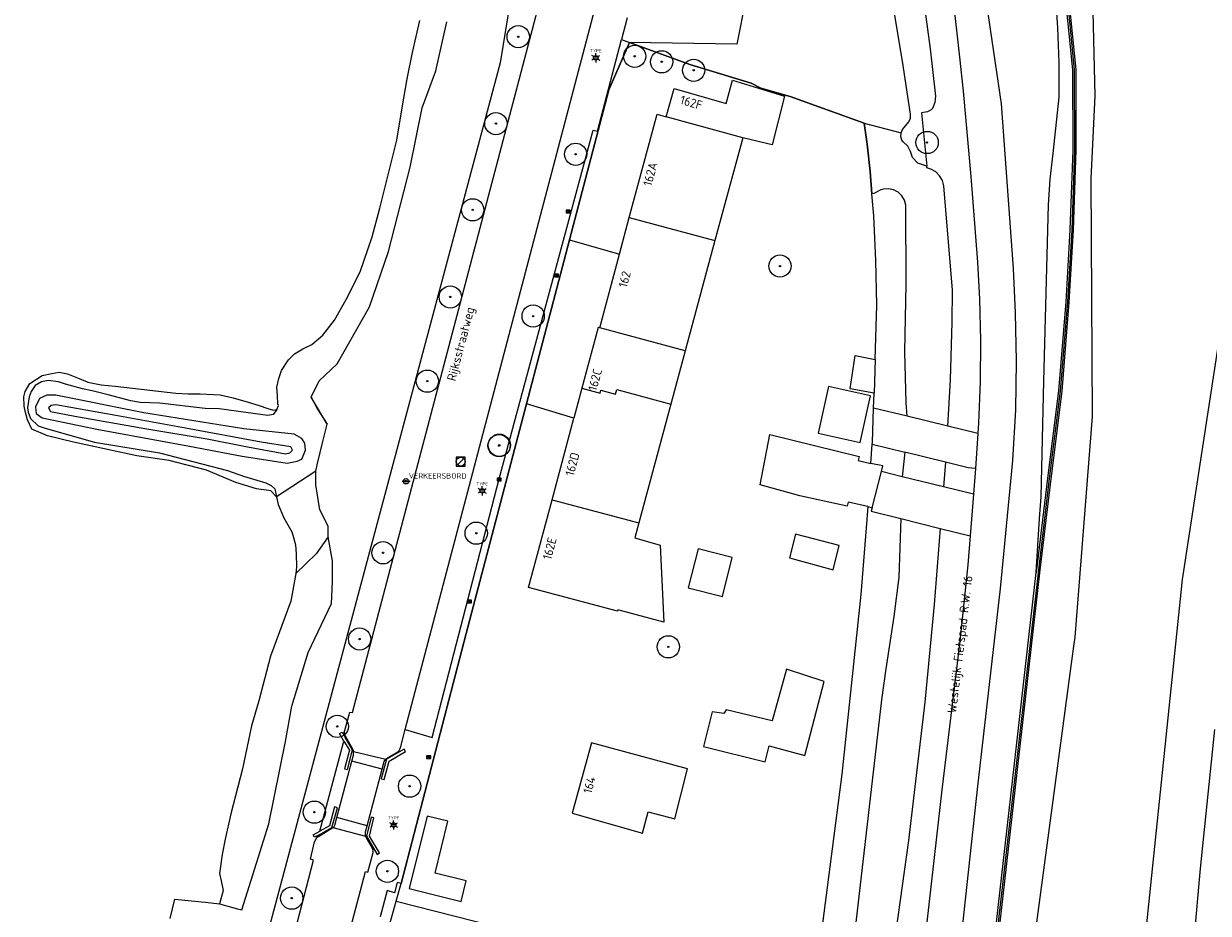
# Model space of a CAD drawing. Header units: metres. Extents: x 102000 to 105000, y 414600 to 420766.
# Tile 31 of 206: x 102683 to 102816, y 416102 to 416202. Entities that reach past the tile are written whole.
import ezdxf
from ezdxf.enums import TextEntityAlignment as Align

# ---------------------------------------------------------------- set-up
doc = ezdxf.new("R2010")
doc.units = ezdxf.units.M
doc.layers.get('0').update_dxf_attribs({"color": 8})
doc.styles.add('MtXpl_NLCS-ISO', font='NLCS-ISO.ttf')
doc.styles.add('NLCS-ISO', font='NLCS-ISO.ttf')

msp = doc.modelspace()

# ---------------------------------------------------------------- hatches: boundary and pattern name
at = {"ltscale": 0.1}
h = msp.add_hatch(color=256, dxfattribs=at)
edge = h.paths.add_edge_path()
edge.add_arc((102738.16, 416200.55), 0.075, 0, 360)
h = msp.add_hatch(color=256, dxfattribs=at)
edge = h.paths.add_edge_path()
edge.add_arc((102751.25, 416198.35), 0.075, 0, 360)
h = msp.add_hatch(color=256, dxfattribs=at)
edge = h.paths.add_edge_path()
edge.add_arc((102754.28, 416197.73), 0.075, 0, 360)
h = msp.add_hatch(color=256, dxfattribs=at)
edge = h.paths.add_edge_path()
edge.add_arc((102757.88, 416196.78), 0.075, 0, 360)
h = msp.add_hatch(color=256, dxfattribs=at)
edge = h.paths.add_edge_path()
edge.add_arc((102735.65, 416190.78), 0.075, 0, 360)
h = msp.add_hatch(color=256, dxfattribs=at)
edge = h.paths.add_edge_path()
edge.add_arc((102784.11, 416188.66), 0.075, 0, 360)
h = msp.add_hatch(color=256, dxfattribs=at)
edge = h.paths.add_edge_path()
edge.add_arc((102744.61, 416187.34), 0.075, 0, 360)
h = msp.add_hatch(color=256, dxfattribs=at)
edge = h.paths.add_edge_path()
edge.add_arc((102733.04, 416181.09), 0.075, 0, 360)
h = msp.add_hatch(color=256, dxfattribs=at)
edge = h.paths.add_edge_path()
edge.add_arc((102767.57, 416174.77), 0.075, 0, 360)
h = msp.add_hatch(color=256, dxfattribs=at)
edge = h.paths.add_edge_path()
edge.add_arc((102730.52, 416171.3), 0.075, 0, 360)
h = msp.add_hatch(color=256, dxfattribs=at)
edge = h.paths.add_edge_path()
edge.add_arc((102739.84, 416169.15), 0.075, 0, 360)
h = msp.add_hatch(color=256, dxfattribs=at)
edge = h.paths.add_edge_path()
edge.add_arc((102727.94, 416161.83), 0.075, 0, 360)
h = msp.add_hatch(color=256, dxfattribs=at)
edge = h.paths.add_edge_path()
edge.add_arc((102736.01, 416154.58), 0.075, 0, 360)
h = msp.add_hatch(color=256, dxfattribs=at)
edge = h.paths.add_edge_path()
edge.add_arc((102736.03, 416154.63), 0.075, 0, 360)
h = msp.add_hatch(color=256, dxfattribs=at)
edge = h.paths.add_edge_path()
edge.add_arc((102733.44, 416144.74), 0.075, 0, 360)
h = msp.add_hatch(color=256, dxfattribs=at)
edge = h.paths.add_edge_path()
edge.add_arc((102722.97, 416142.54), 0.075, 0, 360)
h = msp.add_hatch(color=256, dxfattribs=at)
edge = h.paths.add_edge_path()
edge.add_arc((102720.33, 416132.84), 0.075, 0, 360)
h = msp.add_hatch(color=256, dxfattribs=at)
edge = h.paths.add_edge_path()
edge.add_arc((102755.02, 416131.97), 0.075, 0, 360)
h = msp.add_hatch(color=256, dxfattribs=at)
edge = h.paths.add_edge_path()
edge.add_arc((102717.83, 416123.02), 0.075, 0, 360)
h = msp.add_hatch(color=256, dxfattribs=at)
edge = h.paths.add_edge_path()
edge.add_arc((102725.95, 416116.3), 0.075, 0, 360)
h = msp.add_hatch(color=256, dxfattribs=at)
edge = h.paths.add_edge_path()
edge.add_arc((102715.25, 416113.38), 0.075, 0, 360)
h = msp.add_hatch(color=256, dxfattribs=at)
edge = h.paths.add_edge_path()
edge.add_arc((102723.46, 416106.74), 0.075, 0, 360)
h = msp.add_hatch(color=256, dxfattribs=at)
edge = h.paths.add_edge_path()
edge.add_arc((102712.71, 416103.72), 0.075, 0, 360)

# ---------------------------------------------------------------- linework, layer by layer
for p, q in [((102739.09, 416215.58), (102736.13, 416197.61)), ((102798.81, 416201.54), (102798.21, 416209.79)), ((102719.54, 416124.58), (102741.87, 416209.46)), ((102781.36, 416197.82), (102779.58, 416208.31)), ((102786.85, 416206.37), (102787.76, 416198.24)), ((102790.47, 416206.32), (102792.42, 416192.99)), ((102763.73, 416204.83), (102762.72, 416199.71)), ((102799.63, 416205.03), (102800.45, 416196.83)), ((102799.83, 416205.05), (102800.65, 416196.84)), ((102800.85, 416196.85), (102800.03, 416205.07)), ((102802.69, 416204.99), (102802.97, 416193.9)), ((102725.46, 416122.69), (102746.96, 416204.37)), ((102783.87, 416203.6), (102784.47, 416199.19)), ((102726.29, 416198.76), (102727.09, 416202.36)), ((102728.91, 416196.7), (102730.14, 416202.23)), ((102750.41, 416202.66), (102749.77, 416200.24)), ((102798.96, 416197.66), (102798.81, 416201.54)), ((102747.05, 416189.94), (102749.77, 416200.24)), ((102750.66, 416199.91), (102748.36, 416194.57)), ((102748.36, 416194.57), (102750.66, 416199.91)), ((102749.77, 416200.24), (102750.66, 416199.91)), ((102749.77, 416200.24), (102750.66, 416199.91)), ((102750.66, 416199.91), (102757.46, 416197.41)), ((102762.72, 416199.71), (102750.66, 416199.91)), ((102757.46, 416197.41), (102750.66, 416199.91)), ((102784.47, 416199.19), (102785.05, 416193.85)), ((102725.67, 416195.8), (102726.29, 416198.76)), ((102746.65, 416198.28), (102747.11, 416198.28)), ((102746.65, 416198.08), (102747.11, 416198.08)), ((102782.26, 416191.86), (102781.36, 416197.82)), ((102787.76, 416198.24), (102788.16, 416194.43)), ((102736.13, 416197.61), (102688.01, 416017.57)), ((102727.37, 416192.57), (102728.91, 416196.7)), ((102757.46, 416197.41), (102764.35, 416195.34)), ((102764.35, 416195.34), (102757.46, 416197.41)), ((102798.94, 416193.77), (102798.96, 416197.66)), ((102800.45, 416196.83), (102800.47, 416187.8)), ((102800.65, 416196.84), (102800.67, 416187.8)), ((102800.87, 416187.8), (102800.85, 416196.85)), ((102725.13, 416192.55), (102725.67, 416195.8)), ((102761.51, 416193.05), (102762.25, 416195.68)), ((102762.25, 416195.68), (102768.09, 416193.87)), ((102764.35, 416195.34), (102765.42, 416194.78)), ((102765.42, 416194.78), (102764.35, 416195.34)), ((102748.36, 416194.57), (102743.92, 416177.73)), ((102743.92, 416177.73), (102748.36, 416194.57)), ((102754.8, 416191.55), (102755.68, 416194.74)), ((102755.68, 416194.74), (102761.51, 416193.05)), ((102765.42, 416194.78), (102768.73, 416193.84)), ((102768.73, 416193.84), (102765.42, 416194.78)), ((102768.09, 416193.87), (102766.71, 416188.41)), ((102768.73, 416193.84), (102777.05, 416190.84)), ((102777.05, 416190.84), (102768.73, 416193.84)), ((102785.05, 416193.85), (102784.97, 416193.15)), ((102788.16, 416194.43), (102789.04, 416184.82)), ((102802.97, 416193.9), (102802.51, 416184.59)), ((102724.53, 416188.91), (102725.13, 416192.55)), ((102726.03, 416185.9), (102727.37, 416192.57)), ((102784.73, 416192.49), (102784.55, 416192.32)), ((102784.97, 416193.15), (102784.73, 416192.49)), ((102792.42, 416192.99), (102793.78, 416174.51)), ((102798.29, 416187.41), (102798.94, 416193.77)), ((102750.64, 416180.21), (102753.76, 416191.83)), ((102753.76, 416191.83), (102754.8, 416191.55)), ((102763.39, 416189.2), (102754.8, 416191.55)), ((102782.05, 416190.97), (102782.23, 416191.4)), ((102782.23, 416191.4), (102782.26, 416191.86)), ((102784.15, 416192.1), (102783.46, 416192)), ((102783.46, 416192), (102784.09, 416185.99)), ((102784.55, 416192.32), (102784.15, 416192.1)), ((102736.01, 416150.87), (102746.57, 416190.06)), ((102746.57, 416190.06), (102747.05, 416189.94)), ((102777.05, 416190.84), (102777.05, 416190.82)), ((102777.05, 416190.82), (102777.05, 416190.84)), ((102777.05, 416190.82), (102781.18, 416189.74)), ((102777.38, 416188.46), (102777.05, 416190.82)), ((102777.05, 416190.82), (102777.38, 416188.46)), ((102781.18, 416189.74), (102781.36, 416190.12)), ((102781.36, 416190.12), (102782.05, 416190.97)), ((102722.59, 416181.27), (102724.53, 416188.91)), ((102763.39, 416189.2), (102760.27, 416177.63)), ((102766.71, 416188.41), (102763.39, 416189.2)), ((102781.15, 416189.32), (102781.18, 416189.74)), ((102781.28, 416188.92), (102781.15, 416189.32)), ((102781.4, 416188.75), (102781.28, 416188.92)), ((102781.93, 416188.24), (102781.4, 416188.75)), ((102777.71, 416185.41), (102777.38, 416188.46)), ((102777.38, 416188.46), (102777.71, 416185.41)), ((102782.26, 416187.64), (102781.93, 416188.24)), ((102782.46, 416186.98), (102782.26, 416187.64)), ((102797.95, 416184.53), (102798.29, 416187.41)), ((102800.47, 416187.8), (102800.16, 416178.86)), ((102800.67, 416187.8), (102800.36, 416178.85)), ((102800.56, 416178.84), (102800.87, 416187.8)), ((102723.6, 416176.39), (102726.03, 416185.9)), ((102783.05, 416186.32), (102782.46, 416186.98)), ((102784.09, 416185.99), (102783.05, 416186.32)), ((102784.09, 416185.81), (102784.09, 416185.99)), ((102784.54, 416185.66), (102784.09, 416185.81)), ((102777.91, 416182.9), (102777.71, 416185.41)), ((102777.71, 416185.41), (102777.91, 416182.9)), ((102785.08, 416185.35), (102784.54, 416185.66)), ((102785.52, 416184.91), (102785.08, 416185.35)), ((102785.84, 416184.37), (102785.52, 416184.91)), ((102789.04, 416184.82), (102789.77, 416175.2)), ((102797.76, 416181.65), (102797.95, 416184.53)), ((102802.51, 416184.59), (102802.65, 416157.84)), ((102778.89, 416183.32), (102778.14, 416182.91)), ((102779.2, 416183.41), (102778.89, 416183.32)), ((102779.78, 416183.45), (102779.2, 416183.41)), ((102780.35, 416183.33), (102779.78, 416183.45)), ((102780.86, 416183.06), (102780.35, 416183.33)), ((102786, 416183.77), (102785.84, 416184.37)), ((102786.97, 416172.07), (102786, 416183.77)), ((102819.52, 416183.74), (102812.79, 416139.52)), ((102778.14, 416182.91), (102777.91, 416182.9)), ((102778.12, 416180.41), (102777.91, 416182.9)), ((102781.28, 416182.66), (102780.86, 416183.06)), ((102781.58, 416182.16), (102781.28, 416182.66)), ((102781.73, 416181.6), (102781.58, 416182.16)), ((102721.74, 416178.06), (102722.59, 416181.27)), ((102743.53, 416180.77), (102743.98, 416181.07)), ((102743.98, 416180.77), (102743.53, 416181.07)), ((102743.98, 416181.07), (102743.53, 416181.07)), ((102743.53, 416181.07), (102743.53, 416180.77)), ((102743.53, 416180.77), (102743.98, 416180.77)), ((102743.98, 416180.77), (102743.98, 416181.07)), ((102781.77, 416172.74), (102781.73, 416181.6)), ((102797.21, 416161.83), (102797.76, 416181.65)), ((102749.54, 416176.11), (102750.64, 416180.21)), ((102750.64, 416180.21), (102760.27, 416177.63)), ((102778.36, 416175.4), (102778.12, 416180.41)), ((102720.39, 416174.11), (102721.74, 416178.06)), ((102800.16, 416178.86), (102799.69, 416170.74)), ((102800.36, 416178.85), (102799.88, 416170.73)), ((102800.09, 416170.72), (102800.56, 416178.84)), ((102743.92, 416177.73), (102739.08, 416159.28)), ((102739.08, 416159.28), (102743.92, 416177.73)), ((102743.92, 416177.73), (102749.54, 416176.11)), ((102760.27, 416177.63), (102756.93, 416165.23)), ((102721.46, 416170.19), (102723.6, 416176.39)), ((102747.32, 416167.82), (102749.54, 416176.11)), ((102778.45, 416170.39), (102778.36, 416175.4)), ((102789.77, 416175.2), (102790.01, 416171.04)), ((102718.83, 416171), (102720.39, 416174.11)), ((102742.22, 416173.55), (102742.67, 416173.85)), ((102742.67, 416173.55), (102742.22, 416173.85)), ((102742.67, 416173.85), (102742.22, 416173.85)), ((102742.22, 416173.85), (102742.22, 416173.55)), ((102742.67, 416173.55), (102742.67, 416173.85)), ((102793.78, 416174.51), (102794, 416169.52)), ((102742.22, 416173.55), (102742.67, 416173.55)), ((102781.62, 416165.12), (102781.77, 416172.74)), ((102786.93, 416168.45), (102786.97, 416172.07)), ((102717.51, 416168.68), (102718.83, 416171)), ((102717.82, 416163.77), (102721.46, 416170.19)), ((102778.29, 416164.27), (102778.45, 416170.39)), ((102790.01, 416171.04), (102790.12, 416166.4)), ((102799.69, 416170.74), (102798.88, 416160.73)), ((102799.88, 416170.73), (102799.07, 416160.71)), ((102799.28, 416160.69), (102800.09, 416170.72)), ((102716.19, 416167), (102717.51, 416168.68)), ((102794, 416169.52), (102794.1, 416164.07)), ((102747.15, 416167.87), (102745.32, 416161.05)), ((102747.32, 416167.82), (102747.15, 416167.87)), ((102756.93, 416165.23), (102747.32, 416167.82)), ((102786.73, 416161.97), (102786.93, 416168.45)), ((102713.97, 416165.47), (102714.97, 416165.94)), ((102714.97, 416165.94), (102716.19, 416167)), ((102790.12, 416166.4), (102790.08, 416161.75)), ((102712.33, 416164.24), (102713.03, 416164.9)), ((102713.03, 416164.9), (102713.97, 416165.47)), ((102756.93, 416165.23), (102755.31, 416159.26)), ((102775.45, 416160.97), (102776.04, 416164.7)), ((102776.04, 416164.7), (102778.29, 416164.27)), ((102781.77, 416159.41), (102781.62, 416165.12)), ((102711.56, 416163.03), (102712.33, 416164.24)), ((102715.78, 416161.88), (102717.82, 416163.77)), ((102778.29, 416164.27), (102778.16, 416160.48)), ((102794.1, 416164.07), (102794.03, 416158.61)), ((102683.29, 416161.57), (102684.65, 416162.47)), ((102685.32, 416161.89), (102684.59, 416161.77)), ((102684.65, 416162.47), (102685.74, 416162.71)), ((102686.49, 416161.76), (102685.32, 416161.89)), ((102685.74, 416162.71), (102686.59, 416162.86)), ((102686.59, 416162.86), (102687.49, 416162.67)), ((102687.49, 416162.67), (102688.83, 416162.12)), ((102688.83, 416162.12), (102689.79, 416161.72)), ((102711.02, 416161.17), (102711.25, 416162.13)), ((102711.25, 416162.13), (102711.56, 416163.03)), ((102714.89, 416160.02), (102715.78, 416161.88)), ((102786.44, 416156.76), (102786.73, 416161.97)), ((102682.59, 416160.08), (102682.75, 416160.66)), ((102682.75, 416160.66), (102683.29, 416161.57)), ((102683.43, 416160.67), (102683.19, 416160.06)), ((102683.88, 416161.34), (102683.43, 416160.67)), ((102684.59, 416161.77), (102683.88, 416161.34)), ((102687.3, 416161.51), (102686.49, 416161.76)), ((102689.21, 416160.97), (102687.3, 416161.51)), ((102690.27, 416160.76), (102689.21, 416160.97)), ((102689.79, 416161.72), (102691.29, 416161.4)), ((102692.09, 416160.28), (102690.27, 416160.76)), ((102691.29, 416161.4), (102692.85, 416161.28)), ((102692.85, 416161.28), (102699.7, 416160.49)), ((102711.12, 416160.19), (102711.02, 416161.17)), ((102745.32, 416161.05), (102744.42, 416157.68)), ((102745.32, 416161.05), (102747.38, 416160.5)), ((102747.38, 416160.5), (102747.46, 416160.81)), ((102747.46, 416160.81), (102749.09, 416160.37)), ((102749.09, 416160.37), (102749.23, 416160.89)), ((102749.23, 416160.89), (102755.31, 416159.26)), ((102773.02, 416161.22), (102771.87, 416155.97)), ((102777.73, 416160.18), (102773.02, 416161.22)), ((102778.16, 416160.48), (102775.45, 416160.97)), ((102790.08, 416161.75), (102789.88, 416157.1)), ((102796.92, 416148.83), (102797.21, 416161.83)), ((102798.88, 416160.73), (102797.65, 416150.91)), ((102799.07, 416160.71), (102797.84, 416150.89)), ((102798.04, 416150.86), (102799.28, 416160.69)), ((102682.62, 416159.02), (102682.59, 416160.08)), ((102683.19, 416160.06), (102683.03, 416158.84)), ((102684.35, 416159.88), (102683.93, 416158.93)), ((102685.17, 416160.27), (102684.35, 416159.88)), ((102686.19, 416160.24), (102685.17, 416160.27)), ((102696.07, 416158.28), (102686.19, 416160.24)), ((102694.61, 416159.63), (102692.09, 416160.28)), ((102695.69, 416159.45), (102694.61, 416159.63)), ((102697.84, 416159.34), (102695.69, 416159.45)), ((102702.96, 416158.74), (102697.84, 416159.34)), ((102699.7, 416160.49), (102701.06, 416160.4)), ((102701.06, 416160.4), (102702.41, 416160.4)), ((102702.41, 416160.4), (102704.65, 416160.31)), ((102704.65, 416160.31), (102706.12, 416159.96)), ((102706.12, 416159.96), (102707.8, 416159.46)), ((102707.8, 416159.46), (102709.05, 416159.1)), ((102711.15, 416159.29), (102711.12, 416160.19)), ((102711.21, 416159.08), (102711.15, 416159.29)), ((102716.68, 416156.98), (102714.89, 416160.02)), ((102714.89, 416160.02), (102715.62, 416158.67)), ((102732.3, 416133.45), (102739.08, 416159.28)), ((102739.08, 416159.28), (102732.3, 416133.45)), ((102744.42, 416157.68), (102739.08, 416159.28)), ((102755.31, 416159.26), (102751.71, 416145.89)), ((102776.58, 416154.94), (102777.73, 416160.18)), ((102778.1, 416158.79), (102778.16, 416160.48)), ((102778.1, 416158.79), (102778.16, 416160.48)), ((102781.85, 416157.88), (102781.77, 416159.41)), ((102682.78, 416158.29), (102682.62, 416159.02)), ((102683, 416157.47), (102682.78, 416158.29)), ((102683.03, 416158.84), (102683.1, 416158.35)), ((102683.1, 416158.35), (102683.36, 416157.64)), ((102683.93, 416158.93), (102683.98, 416158.19)), ((102683.98, 416158.19), (102684.66, 416157.71)), ((102685.66, 416159.11), (102685.37, 416158.83)), ((102685.37, 416158.83), (102685.6, 416158.41)), ((102685.6, 416158.41), (102688.34, 416157.91)), ((102686.2, 416159.16), (102685.66, 416159.11)), ((102692.94, 416157.96), (102686.2, 416159.16)), ((102688.34, 416157.91), (102696.19, 416156.52)), ((102700.78, 416156.53), (102692.94, 416157.96)), ((102707.34, 416156.49), (102696.07, 416158.28)), ((102704.56, 416158.73), (102702.96, 416158.74)), ((102707.55, 416158.31), (102704.56, 416158.73)), ((102710.03, 416157.96), (102707.55, 416158.31)), ((102709.05, 416159.1), (102710.01, 416158.75)), ((102710.01, 416158.75), (102710.66, 416158.57)), ((102710.61, 416158.09), (102710.03, 416157.96)), ((102711.02, 416158.65), (102710.61, 416158.09)), ((102710.66, 416158.57), (102711.02, 416158.65)), ((102711.02, 416158.65), (102711.21, 416159.08)), ((102715.62, 416158.67), (102716.68, 416156.98)), ((102777.96, 416154.95), (102778.1, 416158.79)), ((102777.96, 416154.95), (102778.1, 416158.79)), ((102781.85, 416157.88), (102778.1, 416158.79)), ((102786.44, 416156.76), (102781.85, 416157.88)), ((102794.03, 416158.61), (102793.71, 416152.9)), ((102802.65, 416157.84), (102800.72, 416133.04)), ((102683.49, 416156.42), (102683, 416157.47)), ((102683.36, 416157.64), (102684.23, 416156.82)), ((102684.23, 416156.82), (102684.98, 416156.53)), ((102684.66, 416157.71), (102690.81, 416156.44)), ((102684.98, 416156.53), (102690.54, 416154.99)), ((102696.19, 416156.52), (102703.21, 416155.33)), ((102709.26, 416154.98), (102700.78, 416156.53)), ((102716.18, 416154.9), (102716.68, 416156.98)), ((102741.96, 416148.5), (102744.42, 416157.68)), ((102789.66, 416155.97), (102786.44, 416156.76)), ((102789.88, 416157.1), (102789.8, 416155.94)), ((102685.25, 416155.69), (102683.49, 416156.42)), ((102688.2, 416154.98), (102685.25, 416155.69)), ((102690.81, 416156.44), (102701.22, 416154.53)), ((102703.21, 416155.33), (102707.54, 416154.49)), ((102712.97, 416155.88), (102707.34, 416156.49)), ((102713.85, 416155.4), (102712.97, 416155.88)), ((102714.18, 416154.86), (102713.85, 416155.4)), ((102765.35, 416150.16), (102766.44, 416155.83)), ((102766.44, 416155.83), (102776.46, 416153.38)), ((102771.87, 416155.97), (102776.58, 416154.94)), ((102789.8, 416155.94), (102789.54, 416152)), ((102789.8, 416155.94), (102789.66, 416155.97)), ((102695.31, 416153.43), (102688.2, 416154.98)), ((102690.54, 416154.99), (102697.85, 416153.77)), ((102701.22, 416154.53), (102707.15, 416153.4)), ((102707.54, 416154.49), (102712.01, 416153.68)), ((102712.62, 416154.44), (102709.26, 416154.98)), ((102712.48, 416153.78), (102712.79, 416154.08)), ((102712.79, 416154.08), (102712.62, 416154.44)), ((102713.83, 416153.06), (102714.26, 416154.06)), ((102714.26, 416154.06), (102714.18, 416154.86)), ((102715.91, 416153.8), (102716.18, 416154.9)), ((102777.78, 416152.59), (102777.94, 416154.73)), ((102777.78, 416152.59), (102777.94, 416154.73)), ((102777.94, 416154.73), (102777.96, 416154.95)), ((102777.94, 416154.73), (102777.96, 416154.95)), ((102777.94, 416154.73), (102781.6, 416153.84)), ((102698.92, 416152.9), (102695.31, 416153.43)), ((102697.85, 416153.77), (102705.48, 416151.79)), ((102703.13, 416151.83), (102698.92, 416152.9)), ((102707.15, 416153.4), (102712.21, 416152.63)), ((102712.01, 416153.68), (102712.48, 416153.78)), ((102712.21, 416152.63), (102713.32, 416152.82)), ((102713.32, 416152.82), (102713.83, 416153.06)), ((102715.57, 416152.41), (102715.91, 416153.8)), ((102731.34, 416152.44), (102732.05, 416153.15)), ((102776.46, 416153.38), (102776.35, 416152.9)), ((102776.35, 416152.9), (102777.78, 416152.59)), ((102779.15, 416152.3), (102777.78, 416152.59)), ((102781.6, 416153.84), (102781.32, 416151.09)), ((102786.16, 416152.73), (102781.6, 416153.84)), ((102786.16, 416152.73), (102785.94, 416149.96)), ((102788.72, 416152.1), (102786.16, 416152.73)), ((102793.71, 416152.9), (102792.31, 416138.52)), ((102706.41, 416150.45), (102703.13, 416151.83)), ((102705.48, 416151.79), (102707.27, 416151.16)), ((102715.4, 416151.71), (102710.98, 416148.82)), ((102715.4, 416151.71), (102715.57, 416152.41)), ((102715.43, 416150.29), (102715.4, 416151.71)), ((102777.93, 416147.61), (102778.98, 416151.66)), ((102778.98, 416151.66), (102779.15, 416152.3)), ((102781.32, 416151.09), (102778.98, 416151.66)), ((102789.54, 416152), (102788.72, 416152.1)), ((102789.54, 416152), (102789.32, 416149.14)), ((102708.74, 416149.73), (102706.41, 416150.45)), ((102707.27, 416151.16), (102708.77, 416150.71)), ((102708.77, 416150.71), (102709.81, 416150.42)), ((102709.81, 416150.42), (102710.41, 416150.11)), ((102710.41, 416150.11), (102710.79, 416149.74)), ((102715.43, 416150.18), (102715.43, 416150.29)), ((102715.87, 416147.38), (102715.43, 416150.18)), ((102725.1, 416150.58), (102726, 416150.58)), ((102728.49, 416121.76), (102736.01, 416150.87)), ((102735.78, 416150.62), (102736.23, 416150.92)), ((102736.23, 416150.62), (102735.78, 416150.92)), ((102736.23, 416150.92), (102735.78, 416150.92)), ((102735.78, 416150.92), (102735.78, 416150.62)), ((102735.78, 416150.62), (102736.23, 416150.62)), ((102736.23, 416150.62), (102736.23, 416150.92)), ((102769.8, 416148.94), (102765.35, 416150.16)), ((102785.94, 416149.96), (102781.32, 416151.09)), ((102789.32, 416149.14), (102785.94, 416149.96)), ((102797.65, 416150.91), (102796.38, 416140.32)), ((102797.84, 416150.89), (102796.58, 416140.3)), ((102796.78, 416140.27), (102798.04, 416150.86)), ((102710.35, 416149.5), (102708.74, 416149.73)), ((102710.98, 416148.82), (102710.35, 416149.5)), ((102710.79, 416149.74), (102710.98, 416148.82)), ((102710.98, 416148.82), (102711.18, 416147.97)), ((102733.88, 416149.6), (102734.34, 416149.6)), ((102733.88, 416149.4), (102734.34, 416149.4)), ((102775.12, 416147.78), (102769.8, 416148.94)), ((102789.32, 416149.14), (102788.96, 416144.44)), ((102796.75, 416146.39), (102796.92, 416148.83)), ((102711.18, 416147.97), (102711.81, 416146.47)), ((102716.8, 416145.52), (102715.87, 416147.38)), ((102739.31, 416138.65), (102741.96, 416148.5)), ((102741.96, 416148.5), (102751.71, 416145.89)), ((102775.22, 416148.23), (102775.12, 416147.78)), ((102777.43, 416147.73), (102775.22, 416148.23)), ((102777.43, 416147.73), (102777.32, 416146.27)), ((102777.43, 416147.73), (102777.93, 416147.61)), ((102777.93, 416147.61), (102777.83, 416147.22)), ((102777.83, 416147.22), (102781.17, 416146.38)), ((102711.81, 416146.47), (102712.72, 416144.88)), ((102751.71, 416145.89), (102751.26, 416144.23)), ((102777.32, 416146.27), (102776.65, 416137.85)), ((102781.17, 416146.38), (102780.92, 416139.78)), ((102781.17, 416146.38), (102785.58, 416145.28)), ((102796.38, 416140.32), (102796.75, 416146.39)), ((102712.72, 416144.88), (102712.92, 416144.26)), ((102716.81, 416144.33), (102716.8, 416145.52)), ((102769.32, 416144.62), (102768.63, 416141.98)), ((102774.24, 416143.36), (102769.32, 416144.62)), ((102785.58, 416145.28), (102784.91, 416136.71)), ((102785.58, 416145.28), (102788.96, 416144.44)), ((102712.92, 416144.26), (102713.12, 416143.42)), ((102713.12, 416143.42), (102713.22, 416142.43)), ((102716.81, 416144.33), (102715.47, 416142.41)), ((102717.28, 416141.64), (102716.81, 416144.33)), ((102751.26, 416144.23), (102754.11, 416143.4)), ((102754.11, 416143.4), (102754.54, 416134.74)), ((102773.54, 416140.63), (102774.24, 416143.36)), ((102788.96, 416144.44), (102788.7, 416141.17)), ((102715.47, 416142.41), (102713.18, 416140.2)), ((102713.22, 416142.43), (102713.26, 416140.96)), ((102758.39, 416143), (102757.27, 416138.61)), ((102762.22, 416142.02), (102758.39, 416143)), ((102761.1, 416137.64), (102762.22, 416142.02)), ((102768.63, 416141.98), (102773.54, 416140.63)), ((102713.26, 416140.96), (102713.18, 416140.2)), ((102717.28, 416139.27), (102717.28, 416141.64)), ((102788.7, 416141.17), (102787.79, 416132.6)), ((102713.18, 416140.2), (102712.6, 416137.11)), ((102717.19, 416136.82), (102717.28, 416139.27)), ((102780.92, 416139.78), (102780.38, 416135.38)), ((102791.41, 416096.73), (102796.38, 416140.32)), ((102796.58, 416140.3), (102791.61, 416096.71)), ((102791.81, 416096.68), (102796.78, 416140.27)), ((102812.79, 416139.52), (102807.4, 416087.85)), ((102749.3, 416135.97), (102739.31, 416138.65)), ((102757.27, 416138.61), (102761.1, 416137.64)), ((102792.31, 416138.52), (102789.79, 416116.31)), ((102712.6, 416137.11), (102710.33, 416130.92)), ((102714.57, 416131.32), (102717.19, 416136.82)), ((102732.45, 416136.9), (102732.9, 416137.2)), ((102732.9, 416136.9), (102732.45, 416137.2)), ((102732.9, 416137.2), (102732.45, 416137.2)), ((102732.45, 416137.2), (102732.45, 416136.9)), ((102732.45, 416136.9), (102732.9, 416136.9)), ((102732.9, 416136.9), (102732.9, 416137.2)), ((102776.65, 416137.85), (102774.51, 416117.64)), ((102784.91, 416136.71), (102783.84, 416125.74)), ((102749.34, 416136.14), (102749.3, 416135.97)), ((102754.54, 416134.74), (102749.34, 416136.14)), ((102780.38, 416135.38), (102779.46, 416129.49)), ((102724.99, 416105.38), (102732.3, 416133.45)), ((102732.3, 416133.45), (102724.99, 416105.38)), ((102787.79, 416132.6), (102785.77, 416115.9)), ((102800.72, 416133.04), (102800.57, 416132.04)), ((102712.73, 416125.3), (102714.57, 416131.32)), ((102800.57, 416132.04), (102791.73, 416066.32)), ((102710.33, 416130.92), (102709.01, 416125.9)), ((102768.3, 416129.44), (102766.68, 416123.65)), ((102772.55, 416128.07), (102768.3, 416129.44)), ((102779.46, 416129.49), (102778.99, 416126.02)), ((102770.36, 416119.76), (102772.55, 416128.07)), ((102709.01, 416125.9), (102708.19, 416123.08)), ((102778.99, 416126.02), (102776, 416100)), ((102711.99, 416121.32), (102712.73, 416125.3)), ((102718.7, 416122.73), (102719.23, 416124.63)), ((102719.23, 416124.63), (102719.54, 416124.58)), ((102759.94, 416124.65), (102758.99, 416120.76)), ((102761.28, 416124.47), (102759.94, 416124.65)), ((102761.53, 416124.87), (102761.28, 416124.47)), ((102766.68, 416123.65), (102761.53, 416124.87)), ((102783.84, 416125.74), (102782.01, 416110.19)), ((102708.19, 416123.08), (102707.19, 416118.25)), ((102718.08, 416122.22), (102718.37, 416122.38)), ((102718.58, 416121.37), (102718.08, 416122.22)), ((102718.37, 416122.38), (102718.7, 416121.82)), ((102718.64, 416122.47), (102718.7, 416122.73)), ((102718.65, 416122.21), (102718.64, 416122.47)), ((102718.7, 416122), (102718.65, 416122.21)), ((102718.73, 416121.95), (102718.7, 416122)), ((102718.7, 416121.82), (102718.73, 416121.95)), ((102718.73, 416121.95), (102719.58, 416120.43)), ((102724.97, 416120.77), (102725.46, 416122.69)), ((102725.46, 416122.69), (102728.49, 416121.76)), ((102816.39, 416122.69), (102814.79, 416107.06)), ((102710.15, 416112.07), (102711.99, 416121.32)), ((102715.86, 416111.26), (102718.58, 416121.37)), ((102718.58, 416121.37), (102719.19, 416120.34)), ((102719.53, 416120.38), (102718.7, 416121.82)), ((102724.9, 416120.54), (102724.97, 416120.77)), ((102746.39, 416121.16), (102744.24, 416113.26)), ((102757.2, 416118.26), (102746.39, 416121.16)), ((102758.99, 416120.76), (102765.92, 416119.04)), ((102765.92, 416119.04), (102766.35, 416120.85)), ((102766.35, 416120.85), (102770.36, 416119.76)), ((102719.19, 416120.34), (102718.65, 416118.27)), ((102718.97, 416118.19), (102719.53, 416120.38)), ((102719.46, 416119.12), (102719.64, 416119.79)), ((102719.58, 416120.43), (102719.65, 416120.19)), ((102719.64, 416119.79), (102719.66, 416119.95)), ((102719.65, 416120.19), (102723.27, 416119.33)), ((102719.66, 416119.95), (102719.65, 416120.19)), ((102723.37, 416119.33), (102722.76, 416117.13)), ((102723.11, 416119.08), (102723.27, 416119.33)), ((102723.27, 416119.33), (102723.36, 416119.41)), ((102723.36, 416119.41), (102724.62, 416120.16)), ((102725.34, 416120.47), (102723.37, 416119.33)), ((102723.65, 416119.13), (102725.5, 416120.19)), ((102724.62, 416120.16), (102724.78, 416120.33)), ((102724.78, 416120.33), (102724.9, 416120.54)), ((102725.5, 416120.19), (102725.34, 416120.47)), ((102727.87, 416119.4), (102728.32, 416119.7)), ((102728.32, 416119.4), (102727.87, 416119.7)), ((102728.32, 416119.7), (102727.87, 416119.7)), ((102727.87, 416119.7), (102727.87, 416119.4)), ((102727.87, 416119.4), (102728.32, 416119.4)), ((102728.32, 416119.4), (102728.32, 416119.7)), ((102707.19, 416118.25), (102705.85, 416113.2)), ((102717.78, 416112.78), (102719.46, 416119.12)), ((102718.65, 416118.27), (102718.97, 416118.19)), ((102722.86, 416118.2), (102719.46, 416119.12)), ((102721.18, 416111.86), (102722.86, 416118.2)), ((102722.86, 416118.2), (102723.05, 416118.92)), ((102723.05, 416118.92), (102723.11, 416119.08)), ((102723.08, 416117.04), (102723.65, 416119.13)), ((102755.76, 416112.65), (102757.2, 416118.26)), ((102722.76, 416117.13), (102723.08, 416117.04)), ((102774.51, 416117.64), (102772.25, 416100)), ((102785.77, 416115.9), (102781.04, 416074.61)), ((102789.79, 416116.31), (102785.2, 416074.71)), ((102717.52, 416113.97), (102716.96, 416111.86)), ((102717.84, 416113.88), (102717.52, 416113.97)), ((102705.85, 416113.2), (102705.21, 416110.33)), ((102717.22, 416111.65), (102717.84, 416113.88)), ((102717.54, 416111.91), (102717.78, 416112.78)), ((102721.18, 416111.86), (102717.78, 416112.78)), ((102721.63, 416112.83), (102721.1, 416110.67)), ((102721.43, 416110.68), (102721.95, 416112.75)), ((102721.95, 416112.75), (102721.63, 416112.83)), ((102727.91, 416112.94), (102725.89, 416104.79)), ((102730.26, 416112.36), (102727.91, 416112.94)), ((102744.24, 416113.26), (102752.13, 416111.02)), ((102752.13, 416111.02), (102752.75, 416113.43)), ((102752.75, 416113.43), (102755.76, 416112.65)), ((102708.16, 416105.72), (102710.15, 416112.07)), ((102715.1, 416110.85), (102715.86, 416111.26)), ((102715.7, 416110.65), (102717.32, 416111.64)), ((102715.79, 416110.85), (102717.22, 416111.65)), ((102716.96, 416111.86), (102715.86, 416111.26)), ((102717.32, 416111.64), (102717.46, 416111.77)), ((102717.32, 416111.64), (102721.01, 416110.68)), ((102717.46, 416111.77), (102717.54, 416111.91)), ((102721, 416111.17), (102721.18, 416111.86)), ((102723.93, 416112.04), (102724.39, 416112.04)), ((102723.93, 416111.84), (102724.39, 416111.84)), ((102728.81, 416106.52), (102730.26, 416112.36)), ((102705.21, 416110.33), (102704.9, 416108.61)), ((102714.81, 416108.08), (102715.27, 416110.06)), ((102715.26, 416110.56), (102715.1, 416110.85)), ((102715.79, 416110.85), (102715.26, 416110.56)), ((102715.27, 416110.06), (102715.44, 416110.4)), ((102715.44, 416110.4), (102715.62, 416110.6)), ((102715.62, 416110.6), (102715.7, 416110.65)), ((102715.7, 416110.65), (102715.79, 416110.85)), ((102720.98, 416111.01), (102721, 416111.17)), ((102721.01, 416110.68), (102720.98, 416111.01)), ((102721.07, 416110.54), (102721.01, 416110.68)), ((102721.79, 416109.29), (102721.07, 416110.54)), ((102721.1, 416110.67), (102722.29, 416108.62)), ((102722.57, 416108.8), (102721.43, 416110.68)), ((102782.01, 416110.19), (102780.6, 416100)), ((102704.9, 416108.61), (102704.59, 416106.48)), ((102721.27, 416106.62), (102721.86, 416108.83)), ((102721.85, 416109.09), (102721.79, 416109.29)), ((102721.86, 416108.83), (102721.85, 416109.09)), ((102722.29, 416108.62), (102722.57, 416108.8)), ((102702.85, 416061.19), (102715.17, 416107.98)), ((102715.17, 416107.98), (102714.81, 416108.08)), ((102704.59, 416106.48), (102704.77, 416105.66)), ((102708.6, 416059.38), (102720.98, 416106.72)), ((102720.98, 416106.72), (102721.27, 416106.62)), ((102732.31, 416105.65), (102728.81, 416106.52)), ((102814.79, 416107.06), (102813.1, 416087.88)), ((102704.77, 416105.66), (102705.01, 416104.57)), ((102707.09, 416102.42), (102708.16, 416105.72)), ((102724.56, 416105.49), (102724.27, 416104.33)), ((102724.46, 416103.36), (102724.99, 416105.38)), ((102724.99, 416105.38), (102724.56, 416105.49)), ((102725.89, 416104.79), (102731.74, 416103.34)), ((102731.74, 416103.34), (102732.31, 416105.65)), ((102699.03, 416101.42), (102699.57, 416103.6)), ((102699.57, 416103.6), (102702.57, 416103.29)), ((102702.57, 416103.29), (102703.01, 416103.25)), ((102705.01, 416104.57), (102704.58, 416103.09)), ((102723.42, 416104.56), (102722.65, 416101.6)), ((102724.27, 416104.33), (102723.42, 416104.56)), ((102723.51, 416100), (102724.46, 416103.36)), ((102724.46, 416103.36), (102737.71, 416100)), ((102703.01, 416103.25), (102704.58, 416103.09)), ((102704.58, 416103.09), (102706.6, 416102.5)), ((102706.6, 416102.5), (102707.09, 416102.42))]:
    msp.add_line(p, q)
for p, q in [((102746.66, 416198.31), (102746.44, 416198.43)), ((102746.66, 416198.05), (102746.44, 416197.93)), ((102746.88, 416198.43), (102746.88, 416198.69)), ((102746.88, 416197.93), (102746.88, 416197.67)), ((102747.1, 416198.31), (102747.32, 416198.43)), ((102747.1, 416198.05), (102747.32, 416197.93)), ((102734.11, 416149.75), (102734.11, 416150.01)), ((102733.89, 416149.63), (102733.67, 416149.75)), ((102733.89, 416149.37), (102733.67, 416149.25)), ((102734.11, 416149.25), (102734.11, 416148.99)), ((102734.33, 416149.63), (102734.55, 416149.75)), ((102734.33, 416149.37), (102734.55, 416149.25)), ((102723.94, 416112.07), (102723.72, 416112.19)), ((102723.94, 416111.81), (102723.72, 416111.69)), ((102724.16, 416112.19), (102724.16, 416112.45)), ((102724.16, 416111.69), (102724.16, 416111.43)), ((102724.38, 416112.07), (102724.6, 416112.19)), ((102724.38, 416111.81), (102724.6, 416111.69))]:
    msp.add_line(p, q, dxfattribs=at)
at = {"lineweight": -3}
for p, q in [((102732.2, 416153.29), (102731.2, 416153.29)), ((102731.2, 416153.29), (102731.2, 416152.29)), ((102732.2, 416152.29), (102732.2, 416153.29)), ((102731.2, 416152.29), (102732.2, 416152.29))]:
    msp.add_line(p, q, dxfattribs=at)
for centre, radius in [((102738.16, 416200.55), 1.25), ((102738.16, 416200.55), 0.0225), ((102751.25, 416198.35), 1.25), ((102751.25, 416198.35), 0.0225), ((102754.28, 416197.73), 1.25), ((102757.88, 416196.78), 1.25), ((102754.28, 416197.73), 0.0225), ((102757.88, 416196.78), 0.0225), ((102735.65, 416190.78), 1.25), ((102735.65, 416190.78), 0.0225), ((102784.11, 416188.66), 1.25), ((102744.61, 416187.34), 1.25), ((102784.11, 416188.66), 0.0225), ((102744.61, 416187.34), 0.0225), ((102733.04, 416181.09), 1.25), ((102733.04, 416181.09), 0.0225), ((102767.57, 416174.77), 1.25), ((102767.57, 416174.77), 0.0225), ((102730.52, 416171.3), 1.25), ((102730.52, 416171.3), 0.0225), ((102739.84, 416169.15), 1.25), ((102739.84, 416169.15), 0.0225), ((102727.94, 416161.83), 1.25), ((102727.94, 416161.83), 0.0225), ((102736.01, 416154.58), 1.25), ((102736.03, 416154.63), 1.25), ((102736.01, 416154.58), 0.0225), ((102736.03, 416154.63), 0.0225), ((102725.55, 416150.58), 0.3), ((102725.55, 416150.58), 0.112), ((102733.44, 416144.74), 1.25), ((102733.44, 416144.74), 0.0225), ((102722.97, 416142.54), 1.25), ((102722.97, 416142.54), 0.0225), ((102720.33, 416132.84), 1.25), ((102720.33, 416132.84), 0.0225), ((102755.02, 416131.97), 1.25), ((102755.02, 416131.97), 0.0225), ((102717.83, 416123.02), 1.25), ((102717.83, 416123.02), 0.0225), ((102725.95, 416116.3), 1.25), ((102725.95, 416116.3), 0.0225), ((102715.25, 416113.38), 1.25), ((102715.25, 416113.38), 0.0225), ((102723.46, 416106.74), 1.25), ((102723.46, 416106.74), 0.0225), ((102712.71, 416103.72), 1.25), ((102712.71, 416103.72), 0.0225)]:
    msp.add_circle(centre, radius)
at = {"ltscale": 0.1}
for centre, radius in [((102738.16, 416200.55), 0.075), ((102746.88, 416198.18), 0.253), ((102751.25, 416198.35), 0.075), ((102754.28, 416197.73), 0.075), ((102757.88, 416196.78), 0.075), ((102735.65, 416190.78), 0.075), ((102784.11, 416188.66), 0.075), ((102744.61, 416187.34), 0.075), ((102733.04, 416181.09), 0.075), ((102767.57, 416174.77), 0.075), ((102730.52, 416171.3), 0.075), ((102739.84, 416169.15), 0.075), ((102727.94, 416161.83), 0.075), ((102736.01, 416154.58), 0.075), ((102736.03, 416154.63), 0.075), ((102734.11, 416149.5), 0.253), ((102733.44, 416144.74), 0.075), ((102722.97, 416142.54), 0.075), ((102720.33, 416132.84), 0.075), ((102755.02, 416131.97), 0.075), ((102717.83, 416123.02), 0.075), ((102725.95, 416116.3), 0.075), ((102715.25, 416113.38), 0.075), ((102724.16, 416111.94), 0.253), ((102723.46, 416106.74), 0.075), ((102712.71, 416103.72), 0.075)]:
    msp.add_circle(centre, radius, dxfattribs=at)
at = {"lineweight": -3}
msp.add_circle((102731.7, 416152.79), 0.5, dxfattribs=at)

# ---------------------------------------------------------------- texts
at = {"style": 'MtXpl_NLCS-ISO'}
for s, rotation, p in [('162F', 343.8426, (102756.26, 416193.02)), ('162A', 75.0002, (102753.13, 416183.68)), ('162', 75.0002, (102750.36, 416172.27)), ('Rijksstraatweg', 75.2827, (102731.09, 416161.77)), ('162C', 75.0002, (102746.95, 416160.65)), ('162D', 75.0002, (102744.38, 416151.1)), ('162E', 75.0002, (102741.85, 416141.68)), ('Westelijk Fietspad R.W. 16', 83.1095, (102787.36, 416124.45)), ('164', 75.6304, (102746.4, 416115.4))]:
    msp.add_text(s, height=1, rotation=rotation, dxfattribs=at).set_placement(p)
at = {"style": 'NLCS-ISO'}
for p in [(102746.88, 416198.69), (102734.11, 416150.01), (102724.16, 416112.45)]:
    msp.add_attdef('TYPE', text='', height=0.36, dxfattribs=at).set_placement(p, align=Align.BOTTOM_CENTER)
msp.add_attdef('VERKEERSBORD', (102725.85, 416150.88), 'B09', height=0.6, dxfattribs=at)

doc.saveas('drawing.dxf')
